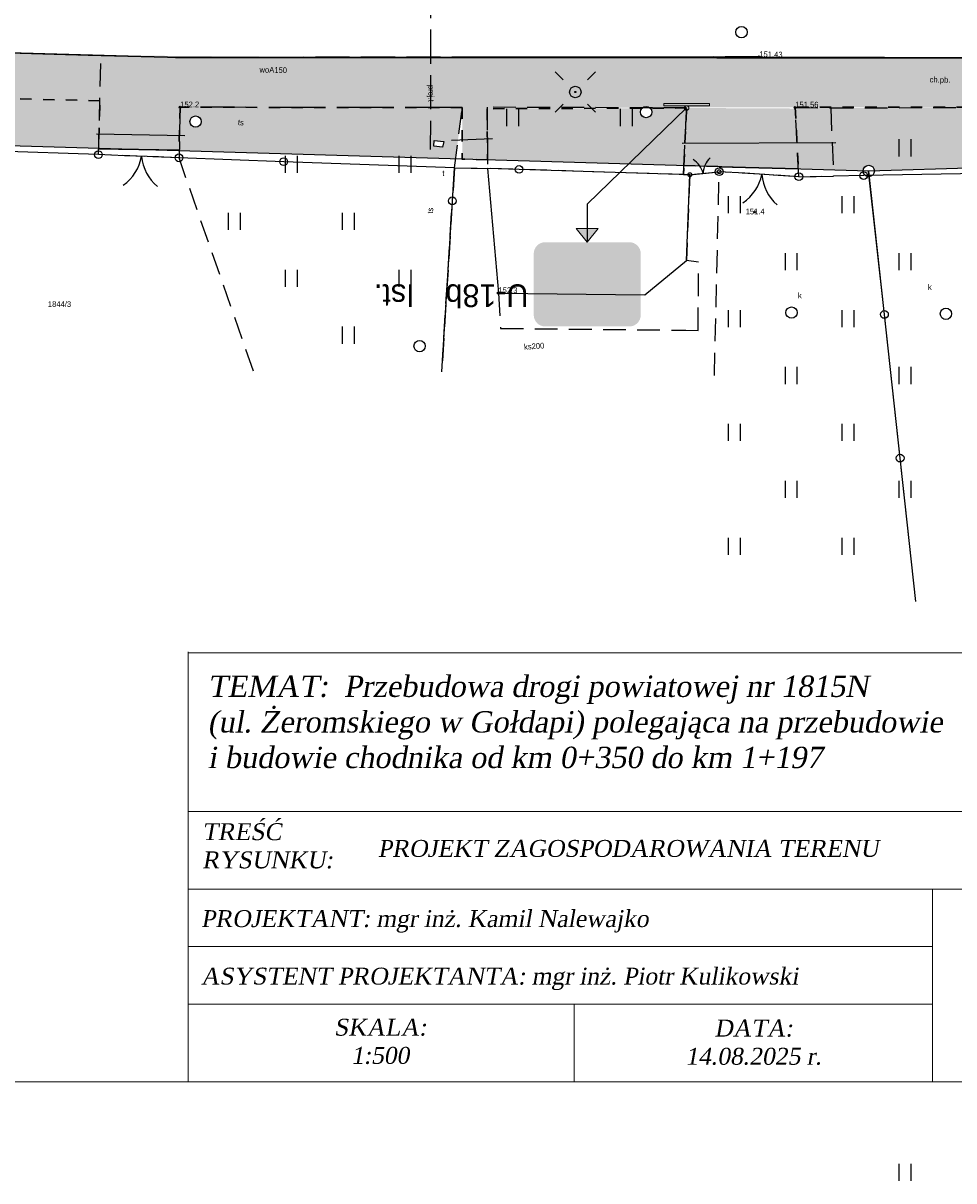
# Model space of a CAD drawing. Extents: x 7583285 to 7585126, y 6019995 to 6020809.
# Tile 23 of 54: x 7584043 to 7584084, y 6020639 to 6020690. Entities that reach past the tile are written whole.
import ezdxf
from ezdxf import colors
from ezdxf.entities.mleader import LeaderData, LeaderLine
from ezdxf.enums import TextEntityAlignment as Align
from ezdxf.math import Vec2, Vec3

# ---------------------------------------------------------------- set-up
doc = ezdxf.new("R2010")
doc.units = 0
doc.header["$MEASUREMENT"] = 0
for name, pattern in [('1_OTKC', [1.5, 1, -0.5]), ('1_OTKJ', [2, 1.5, -0.5]), ('1_OTKK', [0]), ('1_OTZI', [1.5, 1, -0.5]), ('1_OTZT', [1.5, 1, -0.5]), ('3', [1, 0.5, -0.5]), ('4_SULO', [0]), ('4_SUPP_P', [2, 1.5, -0.5]), ('4_SUTS', [0])]:
    doc.linetypes.add(name, pattern=pattern)
doc.layers.get('0').update_dxf_attribs({"linetype": 'CONTINUOUS', "lineweight": 5})
for name, color, linetype, lineweight in [('0 Krawężnik ', 1, 'CONTINUOUS', 30), ('0 Krawężnik najazdowy', 6, 'CONTINUOUS', 30), ('0 obrzeże', 51, '3', 30), ('ARKUSZ2', 7, 'CONTINUOUS', 30), ('Dzialki', 3, 'CONTINUOUS', 25)]:
    doc.layers.add(name, color=color, linetype=linetype, lineweight=lineweight)
for name, color, linetype in [('Numery_dzialek', 7, 'CONTINUOUS'), ('OTK_E_T_1', 7, 'CONTINUOUS'), ('OTK_L_0', 7, '1_OTKJ'), ('OTK_L_1', 7, '1_OTKK'), ('OTK_L_2', 7, '1_OTKC'), ('OTO_L_0', 7, 'CONTINUOUS'), ('OTO_L_1', 7, 'CONTINUOUS'), ('OTR_T_0', 7, 'CONTINUOUS'), ('OTR_T_1', 7, 'CONTINUOUS'), ('OTZ_L_3', 7, '1_OTZT'), ('P_SUTP_E_T_0', 30, 'CONTINUOUS'), ('P_SUTP_L_0', 30, '4_SUPP_P'), ('Punkty', 7, 'CONTINUOUS'), ('SUE_T_3', 7, 'CONTINUOUS'), ('SUK_E_T_4', 36, 'CONTINUOUS'), ('SUK_T_3', 36, 'CONTINUOUS'), ('SUKP_E_T_0', 36, 'CONTINUOUS'), ('SUL_L_1', 7, '4_SULO'), ('SUP_T_0', 7, 'CONTINUOUS'), ('SUP_T_2', 7, 'CONTINUOUS'), ('SUT_E_T_1', 30, 'CONTINUOUS'), ('SUT_L_0', 30, '4_SUTS'), ('SUTP_E_T_0', 30, 'CONTINUOUS'), ('SUWP_E_T_0', 5, 'CONTINUOUS')]:
    doc.layers.add(name, color=color, linetype=linetype)
doc.styles.add('Style-Arial I 0.17453', font='arial.ttf', dxfattribs={"oblique": 10})

# ---------------------------------------------------------------- blocks, each defined once
blk = doc.blocks.new('GRT')
at = {"linetype": 'Continuous'}
blk.add_circle((0, 0), 0.25, dxfattribs=at)
blk = doc.blocks.new('1_OTRN')
at = {"linetype": 'Continuous'}
blk.add_circle((0, 0), 0.045, dxfattribs=at)
blk = doc.blocks.new('1_OTRS')
at = {"linetype": 'Continuous'}
blk.add_circle((0, 0), 0.045, dxfattribs=at)
blk = doc.blocks.new('1_OTZT')
at = {"linetype": 'Continuous'}
for p, q in [((-0.2625, -0.375), (-0.2625, 0.375)), ((0.2625, -0.375), (0.2625, 0.375))]:
    blk.add_line(p, q, dxfattribs=at)
blk = doc.blocks.new('4_SUEO_W')
at = {"linetype": 'Continuous'}
for p, q in [((-0.5303, 0.5303), (-0.8839, 0.8839)), ((0.5303, 0.5303), (0.8839, 0.8839)), ((-0.5303, -0.5303), (-0.8839, -0.8839)), ((0.5303, -0.5303), (0.8839, -0.8839))]:
    blk.add_line(p, q, dxfattribs=at)
blk.add_circle((0, 0), 0.025, dxfattribs=at)
blk = doc.blocks.new('4_SUPP')
at = {"linetype": 'Continuous'}
blk.add_circle((0, 0), 0.25, dxfattribs=at)
blk = doc.blocks.new('4_SUKS')
at = {"linetype": 'Continuous'}
blk.add_circle((0, 0), 0.25, dxfattribs=at)
blk = doc.blocks.new('4_SUPK')
at = {"linetype": 'Continuous'}
blk.add_circle((0, 0), 0.25, dxfattribs=at)
blk = doc.blocks.new('Słupek')
h = blk.add_hatch(color=256)
h.paths.add_polyline_path([(-50, -5), (0, -5), (50, -5), (50, -10), (-50, -10)])
h.paths.add_polyline_path([(5, 0, 1), (-5, 0, 1)])
at = {"color": 7}
blk.add_lwpolyline([(-50, -5), (50, -5), (50, -10), (-50, -10)], close=True, dxfattribs=at)
blk.add_circle((0, 0), 5, dxfattribs=at)
blk = doc.blocks.new('P_Opis_Pionowe')
for tag, p in [('Symbol', (0, 0)), ('Stan', (5, 0))]:
    blk.add_attdef(tag, p, '', height=1)
at = {"flags": 1}
for tag, p in [('Wielkość', (0, -1.2)), ('Odblaskowość', (0, -2.4)), ('Dodatkowe', (0, -3.6))]:
    blk.add_attdef(tag, p, '', height=1, dxfattribs=at)
blk = doc.blocks.new('Arrow')
blk.add_hatch(color=0).paths.add_polyline_path([(-0.16, -0.2), (0, 0), (0.16, -0.2)])
at = {"color": 0, "lineweight": -2}
blk.add_lwpolyline([(-0.16, -0.2), (0, 0), (0.16, -0.2)], close=True, dxfattribs=at)
blk = doc.blocks.new('U-18b_')
at = {"true_color": 0x4c4c4c}
h = blk.add_hatch(color=251, dxfattribs=at)
h.paths.add_polyline_path([(41, 670), (41, 740), (-39, 740), (-39, 670)])
h.paths.add_polyline_path([(281, 670), (361, 670), (361, 740), (281, 740)])
h.paths.add_polyline_path([(-199, 670), (-119, 670), (-119, 740), (-199, 740)])
h.paths.add_polyline_path([(-199, 0), (-119, 0), (-119, 70), (-199, 70)])
h.paths.add_polyline_path([(41, 0), (121, 0), (121, 70), (41, 70)])
h.paths.add_polyline_path([(41, 0), (121, 0), (121, 70), (41, 70)], flags=16)
h.paths.add_polyline_path([(121, 670), (201, 670), (201, 740), (121, 740)])
h.paths.add_polyline_path([(-359, 670), (-279, 670), (-279, 740), (-359, 740)])
h.paths.add_polyline_path([(-359, 0), (-279, 0), (-279, 70), (-359, 70)])
h.paths.add_polyline_path([(121, 0), (201, 0), (201, 70), (121, 70)])
h.paths.add_polyline_path([(-119, 0), (-39, 0), (-39, 70), (-119, 70)])
h.paths.add_polyline_path([(-119, 0), (-39, 0), (-39, 70), (-119, 70)], flags=16)
h.paths.add_polyline_path([(-39, 0), (41, 0), (41, 70), (-39, 70)])
h.paths.add_polyline_path([(281, 0), (361, 0), (361, 70), (281, 70)])
h.paths.add_polyline_path([(470, 254.5), (470, 331.5), (400, 331.5), (400, 254.5)])
h.paths.add_polyline_path([(470, 100.5), (470, 177.5), (400, 177.5), (400, 100.5)])
h.paths.add_polyline_path([(470, 562.5), (470, 639.5), (400, 639.5), (400, 562.5)])
h.paths.add_polyline_path([(470, 408.5), (470, 485.5), (400, 485.5), (400, 408.5)])
h.paths.add_polyline_path([(-400, 408.5), (-400, 485.5), (-470, 485.5), (-470, 408.5)])
h.paths.add_polyline_path([(-400, 562.5), (-400, 639.5), (-470, 639.5), (-470, 562.5)])
h.paths.add_polyline_path([(-400, 100.5), (-400, 177.5), (-470, 177.5), (-470, 100.5)])
h.paths.add_polyline_path([(-400, 254.5), (-400, 331.5), (-470, 331.5), (-470, 254.5)])
at = {"true_color": 0xffffff}
h = blk.add_hatch(color=7, dxfattribs=at)
h.paths.add_polyline_path([(-470, 100, 0.4142136), (-370, 0), (-359, 0), (-359, 70), (-370, 70, -0.4142136), (-400, 100), (-400, 100.5), (-470, 100.5)])
h.paths.add_polyline_path([(-400, 639.5), (-400, 640, -0.4142136), (-370, 670), (-359, 670), (-359, 740), (-370, 740, 0.4142136), (-470, 640), (-470, 639.5)])
h.paths.add_polyline_path([(361, 670), (370, 670, -0.4142136), (400, 640), (400, 639.5), (470, 639.5), (470, 640, 0.4142136), (370, 740), (361, 740)])
h.paths.add_polyline_path([(361, 0), (370, 0, 0.4142136), (470, 100), (470, 100.5), (400, 100.5), (400, 100, -0.4142136), (370, 70), (361, 70)])
h.paths.add_polyline_path([(41, 0), (121, 0), (121, 70), (41, 70)])
h.paths.add_polyline_path([(121, 670), (121, 740), (41, 740), (41, 670)])
h.paths.add_polyline_path([(201, 0), (281, 0), (281, 70), (201, 70)])
h.paths.add_polyline_path([(-119, 0), (-39, 0), (-39, 70), (-119, 70)])
h.paths.add_polyline_path([(-279, 0), (-199, 0), (-199, 70), (-279, 70)])
h.paths.add_polyline_path([(-279, 670), (-199, 670), (-199, 740), (-279, 740)])
h.paths.add_polyline_path([(-119, 670), (-39, 670), (-39, 740), (-119, 740)])
h.paths.add_polyline_path([(201, 670), (281, 670), (281, 740), (201, 740)])
h.paths.add_polyline_path([(470, 485.5), (470, 562.5), (400, 562.5), (400, 485.5)])
h.paths.add_polyline_path([(470, 331.5), (470, 408.5), (400, 408.5), (400, 331.5)])
h.paths.add_polyline_path([(470, 177.5), (470, 254.5), (400, 254.5), (400, 177.5)])
h.paths.add_polyline_path([(-400, 177.5), (-400, 254.5), (-470, 254.5), (-470, 177.5)])
h.paths.add_polyline_path([(-400, 331.5), (-400, 408.5), (-470, 408.5), (-470, 331.5)])
h.paths.add_polyline_path([(-400, 485.5), (-400, 562.5), (-470, 562.5), (-470, 485.5)])
at = {"true_color": 0x707070}
h = blk.add_hatch(color=8, dxfattribs=at)
h.set_gradient(color1=(255, 255, 255), color2=(178, 178, 178), name='INVSPHERICAL')
h.paths.add_polyline_path([(-400, 562.5), (-400, 485.5), (-400, 408.5), (-400, 331.5), (-400, 254.5), (-400, 177.5), (-400, 100.5), (-400, 100, 0.4142136), (-370, 70), (-359, 70), (-279, 70), (-199, 70), (-119, 70), (-39, 70), (41, 70), (121, 70), (201, 70), (281, 70), (361, 70), (370, 70, 0.4142136), (400, 100), (400, 100.5), (400, 177.5), (400, 254.5), (400, 331.5), (400, 408.5), (400, 485.5), (400, 562.5), (400, 639.5), (400, 640, 0.4142136), (370, 670), (361, 670), (281, 670), (201, 670), (121, 670), (41, 670), (-39, 670), (-119, 670), (-199, 670), (-279, 670), (-359, 670), (-370, 670, 0.4142136), (-400, 640), (-400, 639.5)])

msp = doc.modelspace()

# ---------------------------------------------------------------- hatches: boundary and pattern name
at = {"lineweight": 30}
h = msp.add_hatch(color=256, dxfattribs=at)
h.dxf.hatch_style = 1
h.set_gradient(color1=(173, 173, 173), color2=(143, 143, 143), one_color=1, tint=0.47)
h.paths.add_polyline_path([(7584184.03, 6020688.51), (7584184.031, 6020686.51), (7584178.714, 6020686.51), (7584176.46, 6020686.51), (7584176.474, 6020685.823), (7584174.546, 6020685.784), (7584174.496, 6020686.51), (7584163.62, 6020686.51), (7584163.65, 6020685.562), (7584159.577, 6020685.433), (7584159.577, 6020686.573), (7584139.588, 6020686.604), (7584132.31, 6020686.604), (7584132.301, 6020685.049), (7584129.979, 6020685.03), (7584129.983, 6020686.611), (7584116.751, 6020686.67), (7584110.397, 6020686.67), (7584107.426, 6020686.51), (7584096, 6020686.51), (7584096.066, 6020684.156), (7584095.028, 6020684.155), (7584094.91, 6020686.47), (7584090.79, 6020686.45), (7584087.38, 6020686.5), (7584076.799, 6020686.5), (7584072.031, 6020686.5), (7584063.27, 6020686.437), (7584063.279, 6020684.188), (7584062.17, 6020684.22), (7584062.172, 6020686.49), (7584049.78, 6020686.5), (7584046.255, 6020686.78), (7584038.409, 6020686.989), (7584034.778, 6020687.086), (7584020.493, 6020687.518), (7584014.844, 6020687.619), (7583996.64, 6020687.906), (7583996.64, 6020685.863), (7583995.64, 6020685.863), (7583995.64, 6020687.886), (7583992.069, 6020687.886), (7583988.622, 6020688.013), (7583985.939, 6020688.013), (7583981.93, 6020687.765), (7583955.77, 6020687.575), (7583955.77, 6020686.07), (7583954.26, 6020686.07), (7583954.249, 6020687.588), (7583940.36, 6020687.47), (7583932.205, 6020686.457), (7583932.202, 6020687.581), (7583908.883, 6020687.917), (7583895.47, 6020688.454), (7583879.431, 6020690.274), (7583871.509, 6020690.557), (7583850.73, 6020691.44), (7583837.31, 6020690.63), (7583824.719, 6020690.63), (7583820.29, 6020690.88), (7583816.81, 6020690.8), (7583808.51, 6020691.09), (7583808.51, 6020688.714), (7583807.301, 6020688.755), (7583807.38, 6020691.12), (7583804.4, 6020691.19), (7583800.384, 6020691.296), (7583800.32, 6020688.87), (7583766.736, 6020690.08), (7583766.953, 6020690.832), (7583767.612, 6020692.057), (7583774.909, 6020692.004), (7583775.984, 6020691.939), (7583779.62, 6020692.04), (7583783.71, 6020692.04), (7583795.5, 6020691.91), (7583800.64, 6020693.44), (7583804.51, 6020693.25), (7583816.78, 6020692.99), (7583820.29, 6020692.88), (7583823.06, 6020692.75), (7583831.23, 6020692.43), (7583837.31, 6020692.745), (7583850.73, 6020693.44), (7583875.346, 6020692.44), (7583879.431, 6020692.274), (7583880.102, 6020692.247), (7583895.705, 6020690.525), (7583905.884, 6020690.209), (7583908.883, 6020690.117), (7583932.826, 6020689.714), (7583948.721, 6020689.587), (7583981.93, 6020689.965), (7583985.902, 6020690.012), (7583988.58, 6020690.044), (7583992.069, 6020690.086), (7583997.407, 6020690.086), (7584009.084, 6020689.773), (7584020.422, 6020689.518), (7584034.778, 6020689.086), (7584046.21, 6020688.78), (7584060.778, 6020688.677), (7584073.362, 6020688.67), (7584090.798, 6020688.67), (7584110.425, 6020688.67), (7584138.543, 6020688.573), (7584165.71, 6020688.573)])
h.paths.add_polyline_path([(7583755.187, 6020695.111), (7583754.885, 6020693.143), (7583760.83, 6020692.23), (7583761.245, 6020690.946), (7583761.322, 6020690.248), (7583751.485, 6020690.549), (7583751.578, 6020693.341), (7583746.91, 6020693.53), (7583726.307, 6020694.557), (7583707.51, 6020695.44), (7583709.508, 6020697.365), (7583734.856, 6020696.127)])
h.paths.add_polyline_path([(7583702.142, 6020697.67), (7583703.303, 6020695.65), (7583688.945, 6020695.982), (7583668.249, 6020696.589), (7583670.04, 6020698.557)])
h = msp.add_hatch(color=256, dxfattribs=at)
h.dxf.hatch_style = 1
h.set_gradient(color1=(204, 102, 102), color2=(155, 77, 77), one_color=1, tint=0.47)
h.paths.add_polyline_path([(7584020.493, 6020685.297), (7584020.493, 6020687.518), (7584014.844, 6020687.619), (7584014.844, 6020686.266), (7584014.844, 6020685.425), (7584020.493, 6020685.297)])
h.paths.add_polyline_path([(7584116.741, 6020685.08), (7584116.751, 6020686.636), (7584121.73, 6020686.636), (7584121.735, 6020686.636), (7584121.732, 6020685.696), (7584121.66, 6020685.69), (7584121.68, 6020685.44), (7584121.731, 6020685.444), (7584121.731, 6020685.36, 0.426604), (7584121.48, 6020685.1), (7584116.91, 6020684.921, 0.39294)])
h.paths.add_polyline_path([(7584071.956, 6020684.93), (7584076.881, 6020684.945), (7584076.802, 6020686.445), (7584072.03, 6020686.47), (7584071.954, 6020684.93)])
h.paths.add_polyline_path([(7584090.784, 6020684.945), (7584090.79, 6020686.45), (7584087.379, 6020686.45), (7584087.346, 6020685.125), (7584090.784, 6020684.945)])
h.paths.add_polyline_path([(7584046.215, 6020685.328), (7584046.255, 6020686.78), (7584049.735, 6020686.504, 0.428975), (7584049.779, 6020686.455), (7584049.744, 6020685.264)])
h.paths.add_polyline_path([(7584071.909, 6020683.936), (7584071.956, 6020684.93), (7584076.881, 6020684.945), (7584076.942, 6020683.79), (7584071.909, 6020683.936)])
h.paths.add_polyline_path([(7584139.569, 6020685.658), (7584139.588, 6020686.632), (7584142.519, 6020686.573), (7584142.503, 6020685.24, 0.416048), (7584142.25, 6020684.991), (7584139.697, 6020685.006, 0.253701), (7584139.558, 6020685.09), (7584139.569, 6020685.658)])
h.paths.add_polyline_path([(7584107.428, 6020684.55), (7584107.426, 6020685.981), (7584110.379, 6020686.173), (7584110.324, 6020684.664), (7584109.42, 6020684.628, 0.99109), (7584109.08, 6020684.615), (7584107.428, 6020684.55)])
h.paths.add_polyline_path([(7584038.409, 6020684.901), (7584038.409, 6020686.226), (7584034.778, 6020686.239), (7584034.778, 6020684.981)])
h.paths.add_polyline_path([(7584087.317, 6020683.907), (7584087.346, 6020685.125), (7584090.784, 6020684.945), (7584090.781, 6020684.033), (7584087.317, 6020683.907)])
h.paths.add_polyline_path([(7584099.866, 6020685.225), (7584099.88, 6020686.5), (7584096.95, 6020686.48), (7584097.005, 6020685.129), (7584099.866, 6020685.225)])
h.paths.add_polyline_path([(7584038.409, 6020686.226), (7584038.409, 6020686.989), (7584034.778, 6020687.086), (7584034.778, 6020686.239)])
h.paths.add_polyline_path([(7584097.043, 6020684.184), (7584097.005, 6020685.129), (7584099.866, 6020685.225), (7584099.856, 6020684.337, 0.2051), (7584099.746, 6020684.261, 0), (7584099.746, 6020684.261)])
h.paths.add_polyline_path([(7584184.031, 6020686.51), (7584184.03, 6020686.51), (7584178.714, 6020686.51), (7584178.714, 6020685.978), (7584184.044, 6020685.978)])
h.paths.add_polyline_path([(7584046.197, 6020684.685), (7584046.215, 6020685.328), (7584049.744, 6020685.264), (7584049.725, 6020684.617), (7584046.622, 6020684.673)])
h.paths.add_polyline_path([(7584110.379, 6020686.173), (7584110.397, 6020686.67), (7584107.426, 6020686.51), (7584107.426, 6020685.981)])
h.paths.add_polyline_path([(7584159.576, 6020685.452), (7584159.541, 6020686.573), (7584163.62, 6020686.51), (7584163.634, 6020685.802, 0.501243), (7584163.32, 6020685.553), (7584160.16, 6020685.468, 0.338777), (7584159.953, 6020685.462), (7584159.576, 6020685.452)])
h = msp.add_hatch(color=256, dxfattribs=at)
h.dxf.hatch_style = 1
h.set_gradient(color1=(191, 255, 127), color2=(191, 255, 127), one_color=1, tint=0.47)
h.paths.add_polyline_path([(7584038.409, 6020684.901), (7584038.409, 6020686.226), (7584038.409, 6020686.989), (7584046.255, 6020686.78), (7584046.215, 6020685.328), (7584046.197, 6020684.685), (7584046.194, 6020684.685), (7584039.885, 6020684.869, 0.007276), (7584039.885, 6020684.87, 0.989083), (7584039.795, 6020684.871), (7584038.409, 6020684.901)])
h = msp.add_hatch(color=256, dxfattribs=at)
h.dxf.hatch_style = 1
h.set_gradient(color1=(191, 255, 127), color2=(191, 255, 127), one_color=1, tint=0.47)
h.paths.add_polyline_path([(7584049.737, 6020684.582), (7584049.752, 6020685.264), (7584049.779, 6020686.455, 0.420587), (7584049.825, 6020686.5), (7584060.774, 6020686.491), (7584062.17, 6020686.49), (7584061.988, 6020685.071), (7584061.88, 6020684.228), (7584059.933, 6020684.285), (7584059.407, 6020684.3)])
h.paths.add_polyline_path([(7584050.71, 6020685.87, 1), (7584050.21, 6020685.87, 1)], flags=16)
h.paths.add_polyline_path([(7584060.92, 6020684.79), (7584061.31, 6020684.75), (7584061.36, 6020685), (7584060.94, 6020685.04)], flags=16)
h.paths.add_polyline_path([(7584052.195, 6020686.043), (7584052.165, 6020685.669), (7584052.705, 6020685.626), (7584052.735, 6020686)], flags=8)
h.paths.add_polyline_path([(7584078.469, 6020683.745), (7584078.36, 6020686.47), (7584087.38, 6020686.5), (7584087.317, 6020683.907), (7584080.28, 6020683.707, 0.971641), (7584079.78, 6020683.707)])
h.paths.add_polyline_path([(7584063.279, 6020684.188), (7584063.27, 6020686.437), (7584070.069, 6020686.463, 1.47834), (7584070.5, 6020686.29, 0.194937), (7584070.429, 6020686.464), (7584072.03, 6020686.47), (7584071.905, 6020683.937)])
h.paths.add_polyline_path([(7584090.784, 6020684.945), (7584090.79, 6020686.45), (7584094.865, 6020686.47, 0.42762), (7584094.912, 6020686.425), (7584094.981, 6020685.061), (7584091.08, 6020684.93)])
h.paths.add_polyline_path([(7584090.781, 6020684.006), (7584090.784, 6020684.945), (7584091.08, 6020684.93), (7584094.981, 6020685.061), (7584094.982, 6020685.061), (7584095.029, 6020684.126), (7584090.781, 6020684.006)])
h.paths.add_polyline_path([(7584076.881, 6020684.945), (7584076.802, 6020686.445, 0.395185), (7584076.845, 6020686.489), (7584078.36, 6020686.47), (7584078.421, 6020684.95)])
h.paths.add_polyline_path([(7584078.469, 6020683.745), (7584078.421, 6020684.95), (7584076.881, 6020684.945), (7584076.942, 6020683.79)])
h.paths.add_polyline_path([(7584096.03, 6020685.096), (7584097.005, 6020685.129), (7584096.95, 6020686.48), (7584096, 6020686.48), (7584096.027, 6020685.096)])
h.paths.add_polyline_path([(7584096.027, 6020685.096), (7584096, 6020686.48), (7584096.03, 6020685.096)], flags=16)
h.paths.add_polyline_path([(7584097.043, 6020684.184), (7584097.005, 6020685.129), (7584096.03, 6020685.096), (7584096.05, 6020684.156)])

# ---------------------------------------------------------------- linework, layer by layer
at = {"lineweight": 0, "transparency": 16777216}
for p, q in [((7584050.139, 6020662.576), (7584050.139, 6020643.716)), ((7584050.139, 6020662.531), (7584089.239, 6020662.531)), ((7584050.139, 6020662.531), (7584089.239, 6020662.531)), ((7584050.139, 6020662.531), (7584089.239, 6020662.531)), ((7584050.139, 6020662.531), (7584089.239, 6020662.531)), ((7584050.139, 6020660.251), (7584050.139, 6020643.716)), ((7584050.139, 6020655.566), (7584089.239, 6020655.566)), ((7584050.139, 6020652.161), (7584089.239, 6020652.161)), ((7584082.833, 6020652.161), (7584082.833, 6020647.109)), ((7584082.833, 6020651.104), (7584082.833, 6020647.109)), ((7584082.833, 6020651.104), (7584082.833, 6020647.109)), ((7584082.833, 6020651.104), (7584082.833, 6020647.109)), ((7584082.833, 6020651.104), (7584082.833, 6020647.109)), ((7584082.833, 6020651.104), (7584082.833, 6020647.109)), ((7584082.833, 6020651.104), (7584082.833, 6020647.109)), ((7584082.833, 6020651.104), (7584082.833, 6020647.109)), ((7584050.139, 6020649.635), (7584082.833, 6020649.635)), ((7584050.139, 6020647.109), (7584074.852, 6020647.109)), ((7584050.139, 6020647.109), (7584074.852, 6020647.109)), ((7584050.139, 6020647.109), (7584074.852, 6020647.109)), ((7584050.139, 6020647.109), (7584074.852, 6020647.109)), ((7584050.139, 6020647.109), (7584074.852, 6020647.109)), ((7584050.139, 6020647.109), (7584074.852, 6020647.109)), ((7584050.139, 6020647.109), (7584074.852, 6020647.109)), ((7584050.139, 6020647.109), (7584074.852, 6020647.109)), ((7584050.139, 6020647.109), (7584074.852, 6020647.109)), ((7584050.139, 6020647.109), (7584074.852, 6020647.109)), ((7584050.139, 6020647.109), (7584074.852, 6020647.109)), ((7584050.139, 6020647.109), (7584082.833, 6020647.109)), ((7584067.094, 6020647.109), (7584067.094, 6020643.716)), ((7584067.094, 6020647.109), (7584067.094, 6020643.716)), ((7584067.094, 6020647.109), (7584067.094, 6020643.716)), ((7584067.094, 6020647.109), (7584067.094, 6020643.716)), ((7584082.833, 6020647.109), (7584082.833, 6020643.716)), ((7584050.139, 6020643.695), (7584089.239, 6020643.695))]:
    msp.add_line(p, q, dxfattribs=at)
at = {"lineweight": 9}
msp.add_lwpolyline([(7584089.239, 6020643.695), (7583879.239, 6020643.695), (7583879.239, 6020792.195), (7584089.239, 6020792.195), (7584089.239, 6020643.695)], dxfattribs=at)
at = {"layer": '0 Krawężnik ', "lineweight": 30}
for p, q in [((7584046.31, 6020688.777), (7584038.3, 6020688.992)), ((7584046.31, 6020688.777), (7584046.31, 6020688.777)), ((7584049.809, 6020688.684), (7584073.362, 6020688.67)), ((7584079.485, 6020688.67), (7584076.862, 6020688.67)), ((7584087.298, 6020688.67), (7584079.485, 6020688.67))]:
    msp.add_line(p, q, dxfattribs=at)
at = {"layer": '0 Krawężnik najazdowy', "lineweight": 30}
for p, q in [((7584046.31, 6020688.777), (7584049.809, 6020688.684)), ((7584076.862, 6020688.67), (7584073.362, 6020688.67)), ((7584046.196, 6020684.68), (7584049.725, 6020684.617)), ((7584076.942, 6020683.79), (7584073.46, 6020683.891))]:
    msp.add_line(p, q, dxfattribs=at)
at = {"layer": '0 obrzeże', "lineweight": 30}
for p, q in [((7584046.255, 6020686.78), (7584038.409, 6020686.989)), ((7584046.25, 6020686.597), (7584046.194, 6020684.679)), ((7584049.78, 6020686.5), (7584049.724, 6020684.582)), ((7584062.17, 6020686.49), (7584049.78, 6020686.5)), ((7584062.17, 6020686.49), (7584062.17, 6020684.22)), ((7584072.03, 6020686.47), (7584063.27, 6020686.437)), ((7584063.27, 6020686.437), (7584063.279, 6020684.188)), ((7584071.905, 6020683.937), (7584072.03, 6020686.47)), ((7584087.38, 6020686.5), (7584076.799, 6020686.5)), ((7584076.799, 6020686.5), (7584076.942, 6020683.79)), ((7584063.279, 6020684.188), (7584062.17, 6020684.22)), ((7584071.905, 6020683.937), (7584073.46, 6020683.891))]:
    msp.add_line(p, q, dxfattribs=at)
at = {"layer": 'Dzialki'}
for p, q in [((7584080.03, 6020683.7), (7584039.84, 6020684.87)), ((7584100.78, 6020684.29), (7584080.03, 6020683.7)), ((7584082.1, 6020664.79), (7584080.03, 6020683.7))]:
    msp.add_line(p, q, dxfattribs=at)
at = {"layer": 'OTK_L_0', "linetype": '1_OTKJ'}
for p, q in [((7583995.76, 6020690.13), (7584049.57, 6020688.69)), ((7584075.22, 6020688.71), (7584049.57, 6020688.69)), ((7584075.22, 6020688.71), (7584089.23, 6020688.67))]:
    msp.add_line(p, q, dxfattribs=at)
at = {"layer": 'OTK_L_1', "linetype": '1_OTKK'}
for p, q in [((7584049.57, 6020688.69), (7583995.76, 6020690.13)), ((7584075.22, 6020688.71), (7584049.57, 6020688.69)), ((7584075.22, 6020688.71), (7584089.23, 6020688.67))]:
    msp.add_line(p, q, dxfattribs=at)
at = {"layer": 'OTK_L_2', "linetype": '1_OTKC'}
for p, q in [((7584046.19, 6020684.42), (7584046.31, 6020688.78)), ((7584046.31, 6020688.78), (7584049.57, 6020688.69)), ((7584049.57, 6020688.69), (7584075.22, 6020688.71)), ((7584075.22, 6020688.71), (7584089.23, 6020688.67)), ((7584049.78, 6020686.5), (7584049.73, 6020684.28)), ((7584062.17, 6020686.49), (7584049.78, 6020686.5)), ((7584061.83, 6020683.84), (7584062.17, 6020686.49)), ((7584063.27, 6020686.5), (7584063.28, 6020683.81)), ((7584072.03, 6020686.47), (7584063.27, 6020686.5)), ((7584071.9, 6020683.83), (7584072.03, 6020686.47)), ((7584076.96, 6020683.45), (7584076.8, 6020686.49)), ((7584076.8, 6020686.49), (7584078.36, 6020686.47)), ((7584078.36, 6020686.47), (7584087.38, 6020686.5)), ((7584049.73, 6020684.28), (7584046.19, 6020684.42)), ((7584061.83, 6020683.84), (7584061.27, 6020674.88)), ((7584061.83, 6020683.84), (7584063.28, 6020683.81)), ((7584063.28, 6020683.81), (7584063.76, 6020678.34)), ((7584071.9, 6020683.83), (7584071.89, 6020683.55)), ((7584071.89, 6020683.55), (7584072.17, 6020683.54)), ((7584072.17, 6020683.54), (7584072.02, 6020679.77)), ((7584072.17, 6020683.54), (7584073.46, 6020683.67)), ((7584073.25, 6020674.72), (7584073.46, 6020683.67)), ((7584076.96, 6020683.45), (7584073.46, 6020683.67)), ((7584072.55, 6020679.69), (7584072.02, 6020679.77)), ((7584072.54, 6020676.7), (7584072.55, 6020679.69)), ((7584063.76, 6020678.34), (7584063.86, 6020676.79)), ((7584063.86, 6020676.79), (7584072, 6020676.71)), ((7584072, 6020676.71), (7584072.54, 6020676.7))]:
    msp.add_line(p, q, dxfattribs=at)
at = {"layer": 'OTO_L_0'}
for p, q in [((7584046.19, 6020684.42), (7584039.65, 6020684.65)), ((7584054.33, 6020684.11), (7584049.73, 6020684.28)), ((7584061.83, 6020683.84), (7584054.33, 6020684.11)), ((7584061.74, 6020682.39), (7584061.83, 6020683.84)), ((7584061.83, 6020683.84), (7584063.28, 6020683.81)), ((7584063.28, 6020683.81), (7584063.76, 6020678.34)), ((7584064.67, 6020683.77), (7584063.28, 6020683.81)), ((7584072.17, 6020683.54), (7584064.67, 6020683.77)), ((7584072.02, 6020679.77), (7584072.17, 6020683.54)), ((7584076.96, 6020683.45), (7584078.48, 6020683.48)), ((7584079.81, 6020683.5), (7584078.48, 6020683.48)), ((7584087.31, 6020683.63), (7584079.81, 6020683.5)), ((7584080.72, 6020677.4), (7584080.02, 6020683.7)), ((7584061.27, 6020674.9), (7584061.74, 6020682.39)), ((7584070.2, 6020678.26), (7584072.02, 6020679.77)), ((7584063.76, 6020678.34), (7584070.2, 6020678.26)), ((7584081.41, 6020671.09), (7584080.72, 6020677.4)), ((7584082.1, 6020664.79), (7584081.41, 6020671.09))]:
    msp.add_line(p, q, dxfattribs=at)
for centre in [(7584054.33, 6020684.11), (7584064.67, 6020683.77), (7584079.81, 6020683.5), (7584061.74, 6020682.39), (7584080.72, 6020677.4), (7584081.41, 6020671.09)]:
    msp.add_circle(centre, 0.17, dxfattribs=at)
at = {"layer": 'OTO_L_1'}
for p, q in [((7584047.33, 6020684.37), (7584046.19, 6020684.42)), ((7584048.83, 6020684.32), (7584047.33, 6020684.37)), ((7584049.73, 6020684.28), (7584048.58, 6020684.33)), ((7584072.17, 6020683.54), (7584072.5, 6020683.57)), ((7584072.38, 6020683.56), (7584073.13, 6020683.64)), ((7584073.13, 6020683.64), (7584073.46, 6020683.67)), ((7584074.59, 6020683.6), (7584073.46, 6020683.67)), ((7584076.08, 6020683.51), (7584074.59, 6020683.6)), ((7584076.96, 6020683.45), (7584075.83, 6020683.52))]:
    msp.add_line(p, q, dxfattribs=at)
for centre, radius in [((7584046.19, 6020684.42), 0.17), ((7584049.73, 6020684.28), 0.17), ((7584073.46, 6020683.67), 0.17), ((7584073.46, 6020683.67), 0.085), ((7584072.17, 6020683.54), 0.085), ((7584076.96, 6020683.45), 0.17)]:
    msp.add_circle(centre, radius, dxfattribs=at)
for centre, radius, start, end in [((7584046.116, 6020684.7), 2, 305.7119, 349.7862), ((7584050.074, 6020684.543), 2, 185.6751, 229.7495), ((7584073.752, 6020683.561), 1, 133.7357, 177.8101), ((7584071.781, 6020683.362), 1, 13.699, 57.7734), ((7584073.375, 6020683.952), 2, 304.3845, 348.4588), ((7584077.329, 6020683.704), 2, 184.3477, 228.4221)]:
    msp.add_arc(centre, radius, start, end, dxfattribs=at)
at = {"layer": 'OTZ_L_3', "linetype": '1_OTZI'}
for p, q in [((7584049.78, 6020686.5), (7584049.73, 6020684.28)), ((7584062.17, 6020686.49), (7584049.78, 6020686.5)), ((7584061.83, 6020683.84), (7584062.17, 6020686.49)), ((7584072.03, 6020686.47), (7584063.27, 6020686.5)), ((7584063.27, 6020686.5), (7584063.28, 6020683.81)), ((7584071.89, 6020683.55), (7584072.03, 6020686.47)), ((7584078.36, 6020686.47), (7584087.38, 6020686.5)), ((7584078.36, 6020686.47), (7584078.48, 6020683.48)), ((7584053, 6020674.91), (7584049.73, 6020684.28)), ((7584061.27, 6020674.88), (7584061.83, 6020683.84)), ((7584071.89, 6020683.55), (7584063.28, 6020683.81)), ((7584073.25, 6020674.72), (7584073.46, 6020683.67)), ((7584076.96, 6020683.45), (7584073.46, 6020683.67)), ((7584076.96, 6020683.45), (7584078.48, 6020683.48))]:
    msp.add_line(p, q, dxfattribs=at)
at = {"layer": 'P_SUTP_L_0', "linetype": '4_SUPP_P'}
msp.add_line((7584060.8, 6020699.91), (7584060.77, 6020684.64), dxfattribs=at)
at = {"layer": 'SUL_L_1', "linetype": '4_SULO'}
for p, q in [((7584046.1, 6020685.33), (7584049.98, 6020685.26)), ((7584061.7, 6020685.06), (7584063.5, 6020685.13)), ((7584071.84, 6020684.93), (7584078.58, 6020684.95))]:
    msp.add_line(p, q, dxfattribs=at)
at = {"layer": 'SUT_L_0', "linetype": '4_SUTS'}
for p, q in [((7584060.92, 6020684.79), (7584060.94, 6020685.04)), ((7584061.31, 6020684.75), (7584060.92, 6020684.79)), ((7584060.94, 6020685.04), (7584061.36, 6020685)), ((7584061.36, 6020685), (7584061.31, 6020684.75))]:
    msp.add_line(p, q, dxfattribs=at)

# ---------------------------------------------------------------- block references
at = {"rotation": 180}
for name, p, xscale, yscale, zscale in [('Słupek', (7584072.03, 6020686.47), 0.02, 0.02, 0.02), ('Arrow', (7584067.664, 6020680.573), 3, 3, 3), ('U-18b_', (7584067.664, 6020680.573), 0.005, 0.005, 0.005)]:
    msp.add_blockref(name, p, dxfattribs=dict(at, xscale=xscale, yscale=yscale, zscale=zscale))
msp.add_blockref('P_Opis_Pionowe', (7584065.079, 6020678.723), dxfattribs=at).add_auto_attribs({'Symbol': 'U-18b', 'Stan': 'Ist.'})
at = {"layer": 'OTR_T_0', "rotation": 0.413817}
msp.add_blockref('1_OTRS', (7584075.22, 6020688.71), dxfattribs=at)
at = {"layer": 'OTR_T_0'}
msp.add_blockref('1_OTRS', (7584076.8, 6020686.49), dxfattribs=at)
at = {"layer": 'OTR_T_1'}
for p in [(7584049.78, 6020686.5), (7584063.76, 6020678.34)]:
    msp.add_blockref('1_OTRN', p, dxfattribs=at)
at = {"layer": 'OTR_T_1', "rotation": 0.413817}
msp.add_blockref('1_OTRN', (7584075.04, 6020681.91), dxfattribs=at)
at = {"layer": 'OTZ_L_3'}
for p in [(7584064.39, 6020686.05), (7584069.39, 6020686.05), (7584081.63, 6020684.72), (7584054.67, 6020683.99), (7584059.67, 6020683.99), (7584074.13, 6020682.22), (7584079.13, 6020682.22), (7584052.17, 6020681.49), (7584057.17, 6020681.49), (7584076.63, 6020679.72), (7584081.63, 6020679.72), (7584054.67, 6020678.99), (7584059.67, 6020678.99), (7584074.13, 6020677.22), (7584079.13, 6020677.22), (7584057.17, 6020676.49), (7584076.63, 6020674.72), (7584081.63, 6020674.72), (7584074.13, 6020672.22), (7584079.13, 6020672.22), (7584076.63, 6020669.72), (7584081.63, 6020669.72), (7584074.13, 6020667.22), (7584079.13, 6020667.22), (7584081.63, 6020639.72)]:
    msp.add_blockref('1_OTZT', p, dxfattribs=at)
at = {"layer": 'Punkty'}
msp.add_blockref('GRT', (7584080.03, 6020683.7), dxfattribs=at)
at = {"layer": 'SUE_T_3'}
for name in ['4_SUEO_W', '4_SUPP']:
    msp.add_blockref(name, (7584067.14, 6020687.17), dxfattribs=at)
at = {"layer": 'SUK_T_3'}
for p in [(7584074.44, 6020689.8), (7584076.64, 6020677.48), (7584083.42, 6020677.43), (7584060.3, 6020676.01)]:
    msp.add_blockref('4_SUKS', p, dxfattribs=at)
at = {"layer": 'SUP_T_0'}
msp.add_blockref('4_SUPK', (7584050.46, 6020685.87), dxfattribs=at)
at = {"layer": 'SUP_T_2'}
for p in [(7584067.14, 6020687.17), (7584070.25, 6020686.29)]:
    msp.add_blockref('4_SUPP', p, dxfattribs=at)

# ---------------------------------------------------------------- texts
at = {"lineweight": 0, "transparency": 16777216, "attachment_point": 1, "style": 'Style-Arial I 0.17453'}
for s, insert, char_height, width in [('\\pxsm1,ql;\\A1;\\fPalatino Linotype|b0|i0|c0|p39;TEMAT:  Przebudowa drogi powiatowej nr 1815N \\P(ul. Żeromskiego w Gołdapi) polegająca na przebudowie \\Pi budowie chodnika od km 0+350 do km 1+197', (7584050.992, 6020661.538), 0.9375, 38.54106), ('{\\fPalatino Linotype|b0|i0|c0|p39;TREŚĆ \\PRYSUNKU: }', (7584050.745, 6020655.053), 0.74281, 26.24096), ('{\\fPalatino Linotype|b0|i0|c238|p39;\\H1.26653x;PROJEKTANT\\fPalatino Linotype|b0|i0|c0|p39;: \\fPalatino Linotype|b0|i0|c238|p39;mgr inż. \\fPalatino Linotype|b0|i0|c0|p39;Kamil Nalewajko\\P\\H0.78956x;    }', (7584050.695, 6020651.235), 0.586494, 31.07114), ('{\\fPalatino Linotype|b0|i0|c238|p39;\\H1.26653x;ASYSTENT PROJEKTANTA\\fPalatino Linotype|b0|i0|c0|p39;: \\fPalatino Linotype|b0|i0|c238|p39;mgr inż. Piotr Kulikowski\\fPalatino Linotype|b0|i0|c0|p39;\\P\\H0.78956x;    }', (7584050.695, 6020648.709), 0.586494, 31.07114), ('\\pxqc;\\A1;\\fPalatino Linotype|b0|i0|c0|p39;SKALA:\\P1:500', (7584046.216, 6020646.465), 0.74281, 24.69926), ('\\pxqc;{\\fPalatino Linotype|b0|i0|c0|p39;DATA:\\P\\fPalatino Linotype|b0|i0|c238|p39;14\\fPalatino Linotype|b0|i0|c0|p39;.08.2025 r.}', (7584062.614, 6020646.426), 0.74281, 24.69926)]:
    msp.add_mtext(s, dxfattribs=dict(at, insert=insert, char_height=char_height, width=width))
at = {"layer": 'ARKUSZ2', "color": 250, "linetype": 'ByBlock', "transparency": 16777216, "insert": (7584058.464, 6020654.318), "char_height": 0.74283, "width": 49.54831, "attachment_point": 1, "style": 'Style-Arial I 0.17453'}
msp.add_mtext('\\fPalatino Linotype|b0|i0|c0|p39;\\C0;PROJEKT ZAGOSPODAROWANIA TERENU', dxfattribs=at)
at = {"layer": 'Numery_dzialek'}
msp.add_text('1844/3', height=0.25, dxfattribs=at).set_placement((7584043.97, 6020677.98), align=Align.TOP_LEFT)
at = {"layer": 'OTK_E_T_1'}
msp.add_text('ch.pb.', height=0.25, rotation=359.0906, dxfattribs=at).set_placement((7584083.16, 6020687.68), align=Align.MIDDLE)
at = {"layer": 'OTR_T_0'}
msp.add_text('151.43', height=0.25, rotation=358.7583, dxfattribs=at).set_placement((7584075.22, 6020688.71))
msp.add_text('151.56', height=0.25, dxfattribs=at).set_placement((7584076.8, 6020686.49))
at = {"layer": 'OTR_T_1'}
for s, p in [('152.2', (7584049.78, 6020686.5)), ('152.3', (7584063.76, 6020678.34))]:
    msp.add_text(s, height=0.25, dxfattribs=at).set_placement(p)
msp.add_text('151.4', height=0.25, rotation=0.4138, dxfattribs=at).set_placement((7584075.04, 6020681.92), align=Align.MIDDLE)
at = {"layer": 'P_SUTP_E_T_0'}
msp.add_text('proj.t', height=0.25, rotation=269.9044, dxfattribs=at).set_placement((7584060.78, 6020687.11), align=Align.MIDDLE)
at = {"layer": 'SUK_E_T_4'}
msp.add_text('k', height=0.25, dxfattribs=at).set_placement((7584082.63, 6020678.73), align=Align.TOP_LEFT)
msp.add_text('k', height=0.25, dxfattribs=at).set_placement((7584076.92, 6020678.11))
at = {"layer": 'SUKP_E_T_0'}
msp.add_text('ks200', height=0.25, rotation=4.0142, dxfattribs=at).set_placement((7584065.34, 6020675.88), align=Align.CENTER)
at = {"layer": 'SUT_E_T_1'}
msp.add_text('t', height=0.25, dxfattribs=at).set_placement((7584061.3, 6020683.73), align=Align.TOP_LEFT)
at = {"layer": 'SUTP_E_T_0'}
msp.add_text('ts', height=0.25, rotation=355.4717, dxfattribs=at).set_placement((7584052.44, 6020685.71), align=Align.CENTER)
msp.add_text('ts', height=0.25, rotation=86.9512, dxfattribs=at).set_placement((7584060.77, 6020681.96), align=Align.MIDDLE)
at = {"layer": 'SUWP_E_T_0'}
msp.add_text('woA150', height=0.25, rotation=358.8795, dxfattribs=at).set_placement((7584053.87, 6020688.14), align=Align.MIDDLE)

# ---------------------------------------------------------------- leaders
ml = msp.add_multileader_mtext('Standard')
ml.set_content('')
ml.set_leader_properties()
ml.build(insert=Vec2(0, 0))
ml.multileader.update_dxf_attribs({"has_dogleg": 0, "dogleg_length": 2, "arrow_head_size": 0})
ctx = ml.context
ctx.base_point, ctx.char_height, ctx.arrow_head_size, ctx.landing_gap_size = Vec3(0, 0), 0.2, 0, 0.4
notes = []
notes.append((ctx, [(0, (1, 1, 0), (7584069.664, 6020680.573), (-1, 0), 2, [(0, [(7584072.03, 6020686.47), (7584067.664, 6020682.247)], 256, [])])]))
ctx.mtext, ml.multileader.dxf.content_type = None, 0
for ctx, leaders in notes:
    for number, flags, end, landing, length, lines in leaders:
        leader = LeaderData()
        leader.index, (leader.has_last_leader_line, leader.has_dogleg_vector, leader.attachment_direction) = number, flags
        leader.last_leader_point, leader.dogleg_vector, leader.dogleg_length = Vec3(end), Vec3(landing), length
        for number, points, colour, breaks in lines:
            line = LeaderLine()
            line.index, line.vertices, line.color, line.breaks = number, Vec3.list(points), colors.encode_raw_color(colour), breaks
            leader.lines.append(line)
        ctx.leaders.append(leader)

doc.saveas('drawing.dxf')
